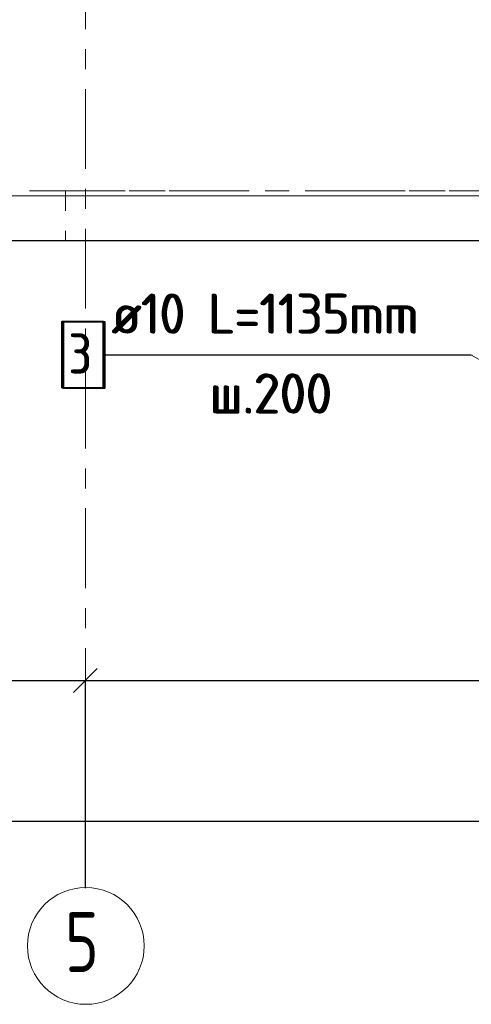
# Model space of a CAD drawing. Header units: metres. Extents: x -38 to 100, y -15 to 21.
# Tile 4 of 246: x 13.42 to 15.68, y -4.07 to 0.86. Entities that reach past the tile are written whole.
import ezdxf

# ---------------------------------------------------------------- set-up
doc = ezdxf.new("R2010")
doc.units = ezdxf.units.M
doc.header["$PDMODE"] = 65
for name, pattern in [('______11', [0.5, 0.4, -0.05, 0, -0.05]), ('______2', [0.0405, 0.03, -0.0105]), ('______3', [0.5, 0.4, -0.1]), ('______5', [1.1, 0.8, -0.1, 0.1, -0.1])]:
    doc.linetypes.add(name, pattern=pattern)
for name, color, linetype, lineweight in [('XR$1$Осевая линия (1)', 7, '______5', 13), ('XR$1$Размерная линия (1)', 7, 'Continuous', 13), ('XR$5$Арм.стержн. Арматура края', 96, 'Continuous', 35), ('XR$5$Балка (1)', 7, '______3', 13), ('XR$5$Общий слой (1)_1', 7, 'Continuous', 13), ('XR$5$Перекрытие (1)', 7, 'Continuous', 35), ('XR$7$Арм.стержн. Арматура края', 96, 'Continuous', 35), ('XR$7$Балка (1)', 7, '______3', 13), ('XR$7$Общий слой (1)_1', 7, 'Continuous', 13), ('XR$7$Перекрытие (1)', 7, 'Continuous', 35)]:
    doc.layers.add(name, color=color, linetype=linetype, lineweight=lineweight)
doc.styles.add('ISOCPEUR', font='txt')
doc.dimstyles.new('DIMSTYLE_3', dxfattribs={"dimtxt": 0.2, "dimasz": 0.2, "dimexe": 0, "dimexo": 0, "dimgap": 0.1, "dimtad": 2, "dimdec": 0, "dimlfac": 1000, "dimrnd": 5, "dimzin": 12, "dimdsep": 46, "dimtxsty": 'ISOCPEUR', "dimblk1": 'ALL_ML_STRICH', "dimblk2": 'ALL_ML_STRICH', "dimsah": 1, "dimcen": 0, "dimclrd": 7, "dimclre": 256, "dimclrt": 7, "dimadec": 0, "dimazin": 0, "dimtfac": 1, "dimtdec": 0, "dimtix": 1, "dimtmove": 2, "dimatfit": 3, "dimfxl": 0, "dimtzin": 0, "dimlwd": 0, "dimlwe": -3, "dimarcsym": 0})

# ---------------------------------------------------------------- blocks, each defined once
blk = doc.blocks.new('ALL_ML_STRICH')
at = {"color": 0, "linetype": 'ByBlock', "lineweight": -2}
for p, q in [((0, -0.5), (0, 0.5)), ((-0.3, -0.3), (0.3, 0.3)), ((-1, 0), (0.5, 0))]:
    blk.add_line(p, q, dxfattribs=at)
blk = doc.blocks.new('*D11')
at = {"layer": 'DEFPOINTS', "color": 7, "linetype": 'Continuous', "lineweight": 13, "transparency": 33554687}
for p in [(0.5, -3.1033), (61.6, -3.1401), (0.5, -3.1563)]:
    blk.add_point(p, dxfattribs=at)
at = {"layer": 'XR$1$Размерная линия (1)', "color": 9, "linetype": 'Continuous', "lineweight": -2, "true_color": 0xc7c7c7, "transparency": 33554687}
for p, q in [((0.5, -3.1233), (0.5, -3.1563)), ((61.6, -3.1563), (61.6, -3.1563))]:
    blk.add_line(p, q, dxfattribs=at)
at = {"layer": 'XR$1$Размерная линия (1)', "color": 7, "linetype": 'Continuous', "lineweight": -2, "transparency": 33554687}
blk.add_line((0.5, -3.1563), (61.6, -3.1563), dxfattribs=at)
at = {"layer": 'XR$1$Размерная линия (1)', "color": 7, "linetype": 'Continuous', "lineweight": 13, "transparency": 33554687, "xscale": 0.2, "yscale": 0.2, "zscale": 0.2, "rotation": 180}
blk.add_blockref('ALL_ML_STRICH', (0.5, -3.1563), dxfattribs=at)
at = {"layer": 'XR$1$Размерная линия (1)', "color": 7, "linetype": 'Continuous', "lineweight": 13, "transparency": 33554687, "xscale": 0.2, "yscale": 0.2, "zscale": 0.2}
blk.add_blockref('ALL_ML_STRICH', (61.6, -3.1563), dxfattribs=at)
at = {"layer": 'XR$1$Размерная линия (1)', "color": 7, "linetype": 'Continuous', "lineweight": 13, "transparency": 33554687, "insert": (31.1, -3.0063), "char_height": 0.2, "width": 1, "attachment_point": 5, "style": 'ISOCPEUR'}
blk.add_mtext('\\A1;{61100}', dxfattribs=at)
blk = doc.blocks.new('*D14')
at = {"layer": 'DEFPOINTS', "color": 7, "linetype": 'Continuous', "lineweight": 13, "transparency": 33554687}
for p in [(9.15, -2.452), (9.15, -3.5132), (13.75, -3.5132)]:
    blk.add_point(p, dxfattribs=at)
at = {"layer": 'XR$1$Размерная линия (1)', "color": 9, "linetype": 'Continuous', "lineweight": -2, "true_color": 0xc7c7c7, "transparency": 33554687}
for p, q in [((9.15, -3.4932), (9.15, -2.452)), ((13.75, -3.4932), (13.75, -2.452))]:
    blk.add_line(p, q, dxfattribs=at)
at = {"layer": 'XR$1$Размерная линия (1)', "color": 7, "linetype": 'Continuous', "lineweight": -2, "transparency": 33554687}
blk.add_line((9.15, -2.452), (13.75, -2.452), dxfattribs=at)
at = {"layer": 'XR$1$Размерная линия (1)', "color": 7, "linetype": 'Continuous', "lineweight": 13, "transparency": 33554687, "xscale": 0.2, "yscale": 0.2, "zscale": 0.2, "rotation": 180}
blk.add_blockref('ALL_ML_STRICH', (9.15, -2.452), dxfattribs=at)
at = {"layer": 'XR$1$Размерная линия (1)', "color": 7, "linetype": 'Continuous', "lineweight": 13, "transparency": 33554687, "xscale": 0.2, "yscale": 0.2, "zscale": 0.2}
blk.add_blockref('ALL_ML_STRICH', (13.75, -2.452), dxfattribs=at)
at = {"layer": 'XR$1$Размерная линия (1)', "color": 7, "linetype": 'Continuous', "lineweight": 13, "transparency": 33554687, "insert": (11.45, -2.302), "char_height": 0.2, "width": 0.8, "attachment_point": 5, "style": 'ISOCPEUR'}
blk.add_mtext('\\A1;{4600}', dxfattribs=at)
blk = doc.blocks.new('*D15')
at = {"layer": 'DEFPOINTS', "color": 7, "linetype": 'Continuous', "lineweight": 13, "transparency": 33554687}
for p in [(13.75, -2.452), (13.75, -3.5132), (19.45, -3.6075)]:
    blk.add_point(p, dxfattribs=at)
at = {"layer": 'XR$1$Размерная линия (1)', "color": 9, "linetype": 'Continuous', "lineweight": -2, "true_color": 0xc7c7c7, "transparency": 33554687}
for p, q in [((13.75, -3.4932), (13.75, -2.452)), ((19.45, -3.5875), (19.45, -2.452))]:
    blk.add_line(p, q, dxfattribs=at)
at = {"layer": 'XR$1$Размерная линия (1)', "color": 7, "linetype": 'Continuous', "lineweight": -2, "transparency": 33554687}
blk.add_line((13.75, -2.452), (19.45, -2.452), dxfattribs=at)
at = {"layer": 'XR$1$Размерная линия (1)', "color": 7, "linetype": 'Continuous', "lineweight": 13, "transparency": 33554687, "xscale": 0.2, "yscale": 0.2, "zscale": 0.2, "rotation": 180}
blk.add_blockref('ALL_ML_STRICH', (13.75, -2.452), dxfattribs=at)
at = {"layer": 'XR$1$Размерная линия (1)', "color": 7, "linetype": 'Continuous', "lineweight": 13, "transparency": 33554687, "xscale": 0.2, "yscale": 0.2, "zscale": 0.2}
blk.add_blockref('ALL_ML_STRICH', (19.45, -2.452), dxfattribs=at)
at = {"layer": 'XR$1$Размерная линия (1)', "color": 7, "linetype": 'Continuous', "lineweight": 13, "transparency": 33554687, "insert": (16.61, -2.302), "char_height": 0.2, "width": 0.8, "attachment_point": 5, "style": 'ISOCPEUR'}
blk.add_mtext('\\A1;{5700}', dxfattribs=at)

msp = doc.modelspace()

# ---------------------------------------------------------------- linework, layer by layer
at = {"layer": 'XR$1$Осевая линия (1)', "color": 253, "linetype": '______11', "lineweight": 13, "true_color": 0xa0a0a0, "transparency": 33554687}
for p, q in [((13.75, -3.39), (13.75, 8.13)), ((-2.63, 0), (62.6, 0))]:
    msp.add_line(p, q, dxfattribs=at)
at = {"layer": 'XR$1$Осевая линия (1)', "color": 7, "linetype": 'Continuous', "lineweight": 13, "transparency": 33554687}
msp.add_circle((13.7524, -3.7819), 0.2924, dxfattribs=at)
at = {"layer": 'XR$5$Арм.стержн. Арматура края', "color": 7, "linetype": 'Continuous', "lineweight": 13, "transparency": 33554687}
msp.add_line((13.8469, -0.8223), (15.6869, -0.8223), dxfattribs=at)
at = {"layer": 'XR$5$Арм.стержн. Арматура края', "color": 7, "linetype": 'Continuous', "lineweight": 35, "transparency": 33554687}
msp.add_lwpolyline([(13.6402, -0.989), (13.8469, -0.989), (13.8469, -0.6556), (13.6402, -0.6556), (13.6402, -0.989)], dxfattribs=at)
at = {"layer": 'XR$5$Балка (1)', "color": 7, "linetype": '______2', "lineweight": 18, "transparency": 33554687}
for p, q in [((13.6501, 0.0002), (13.6501, -0.2498)), ((19.55, 0.0002), (13.6501, 0.0002))]:
    msp.add_line(p, q, dxfattribs=at)
at = {"layer": 'XR$5$Общий слой (1)_1', "color": 7, "linetype": 'Continuous', "lineweight": 13, "transparency": 33554687}
msp.add_lwpolyline([(32.4113, 8.4245), (32.4113, -0.0255), (0.2713, -0.0255)], dxfattribs=at)
at = {"layer": 'XR$5$Перекрытие (1)', "color": 7, "linetype": 'Continuous', "lineweight": 25, "transparency": 33554687}
for p, q in [((13.6501, -0.2498), (0.25, -0.2498)), ((13.6501, -0.2498), (13.6501, -0.2498)), ((16.1997, -0.2498), (13.6501, -0.2498))]:
    msp.add_line(p, q, dxfattribs=at)
at = {"layer": 'XR$7$Арм.стержн. Арматура края', "color": 7, "linetype": 'Continuous', "lineweight": 13, "transparency": 33554687}
for p, q in [((13.8395, -0.8207), (15.6795, -0.8207)), ((15.6795, -0.8207), (16.3128, -1.1898))]:
    msp.add_line(p, q, dxfattribs=at)
at = {"layer": 'XR$7$Арм.стержн. Арматура края', "color": 7, "linetype": 'Continuous', "lineweight": 35, "transparency": 33554687}
msp.add_lwpolyline([(13.6328, -0.9874), (13.8395, -0.9874), (13.8395, -0.654), (13.6328, -0.654), (13.6328, -0.9874)], dxfattribs=at)
at = {"layer": 'XR$7$Балка (1)', "color": 7, "linetype": '______2', "lineweight": 18, "transparency": 33554687}
for p, q in [((13.6501, 0.0002), (13.6501, -0.2498)), ((19.55, 0.0002), (13.6501, 0.0002))]:
    msp.add_line(p, q, dxfattribs=at)
at = {"layer": 'XR$7$Балка (1)', "color": 7, "linetype": '______2', "lineweight": 25, "transparency": 33554687}
msp.add_line((19.55, -0.2498), (13.6501, -0.2498), dxfattribs=at)
at = {"layer": 'XR$7$Общий слой (1)_1', "color": 7, "linetype": 'Continuous', "lineweight": 13, "transparency": 33554687}
msp.add_lwpolyline([(32.4113, 8.4245), (32.4113, -0.0255), (0.2713, -0.0255)], dxfattribs=at)
at = {"layer": 'XR$7$Перекрытие (1)', "color": 7, "linetype": 'Continuous', "lineweight": 25, "transparency": 33554687}
for q in [(0.25, -0.2498), (13.6501, -0.2498)]:
    msp.add_line((13.6501, -0.2498), q, dxfattribs=at)

# ---------------------------------------------------------------- texts
at = {"layer": 'XR$1$Осевая линия (1)', "color": 7, "linetype": 'Continuous', "lineweight": 13, "transparency": 33554687, "insert": (13.6474, -3.9124), "char_height": 0.3, "width": 0.326407, "attachment_point": 7, "style": 'ISOCPEUR'}
msp.add_mtext('\\W0.78;5', dxfattribs=at)
at = {"layer": 'XR$5$Арм.стержн. Арматура края', "color": 7, "linetype": 'Continuous', "lineweight": 25, "transparency": 33554687, "char_height": 0.2, "attachment_point": 7, "style": 'ISOCPEUR'}
for s, insert, width in [('\\W0.92;ø10 L=1135mm ', (13.8869, -0.7156), 1.871128), ('\\W0.78;3', (13.6736, -0.9156), 0.217605), ('\\W0.95;ш.200 ', (14.3769, -1.1156), 0.874664)]:
    msp.add_mtext(s, dxfattribs=dict(at, insert=insert, width=width))
at = {"layer": 'XR$7$Арм.стержн. Арматура края', "color": 7, "linetype": 'Continuous', "lineweight": 25, "transparency": 33554687, "char_height": 0.2, "attachment_point": 7, "style": 'ISOCPEUR'}
for s, insert, width in [('\\W0.92;ø10 L=1135mm ', (13.8795, -0.714), 1.871128), ('\\W0.78;3', (13.6662, -0.914), 0.217605), ('\\W0.95;ш.200 ', (14.3695, -1.114), 0.874664)]:
    msp.add_mtext(s, dxfattribs=dict(at, insert=insert, width=width))

# ---------------------------------------------------------------- dimensions: what is measured, and where the dimension line sits
at = {"layer": 'XR$1$Размерная линия (1)', "color": 7, "linetype": 'Continuous', "lineweight": 13, "transparency": 33554687}
for base, p1, p2, picture, middle in [((13.75, -2.452), (9.15, -3.4932), (13.75, -3.4932), '*D14', (11.45, -2.302)), ((19.45, -2.452), (13.75, -3.4932), (19.45, -3.5875), '*D15', (16.61, -2.302)), ((61.6, -3.1563), (0.5, -3.1233), (61.6, -3.1563), '*D11', (31.1, -3.0063))]:
    dim = msp.add_linear_dim(base=base, p1=p1, p2=p2, dimstyle='DIMSTYLE_3', override={"dimpost": '<>', "dimclrd": 7, "dimclre": 9, "dimclrt": 7, "dimlwd": 0, "dimlwe": 65533}, dxfattribs=at)
    dim.commit()
    dim.dimension.update_dxf_attribs({"geometry": picture, "text_midpoint": middle, "dimtype": 160})

doc.saveas('drawing.dxf')
